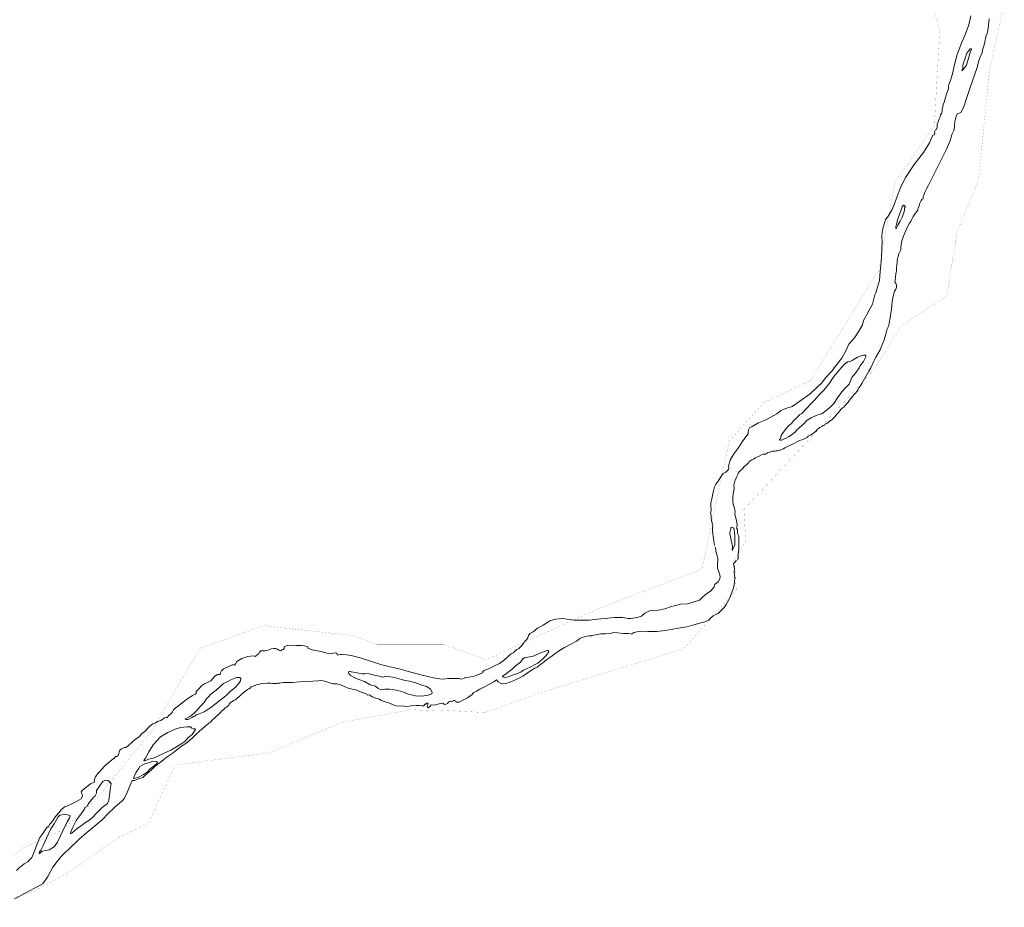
# Model space of a CAD drawing. Header units: metres. Extents: x 347609 to 404409, y 8547781 to 8605413.
# Tile 15 of 39: x 371654 to 373509, y 8560172 to 8561845. Entities that reach past the tile are written whole.
import ezdxf

# ---------------------------------------------------------------- set-up
doc = ezdxf.new("R2010")
doc.units = ezdxf.units.M
doc.layers.add('01. RIO', color=7, linetype='Continuous', lineweight=5, true_color=0x2776bb)
doc.layers.add('PREDIOS INSCRITOS EN LA BASE GRAFICA REGISTRAL (HUAURA) NOMBRE', color=7, linetype='Continuous', true_color=0xfffff0)

# ---------------------------------------------------------------- blocks, each defined once
blk = doc.blocks.new('REIORORI')
at = {"layer": '01. RIO', "color": 152, "lineweight": 15, "true_color": 0x2776bb, "flags": 128}
for points in [[(372963.4, 8560853.9), (372962.6, 8560857.7), (372962.1, 8560862.7), (372961.4, 8560866.8), (372960.5, 8560871.3), (372959.8, 8560875.2), (372959.2, 8560882), (372959.5, 8560887.9), (372960.2, 8560891.6), (372959, 8560896.5), (372957.3, 8560900.5), (372957.1, 8560906.3), (372956.8, 8560911.1), (372955.9, 8560914.1), (372956.9, 8560920.5), (372956.3, 8560929.2), (372956.3, 8560934.2), (372958.2, 8560941.8), (372960.2, 8560950.9), (372961.3, 8560956.6), (372963.4, 8560964.5), (372965.6, 8560969.4), (372968.9, 8560973.1), (372971.8, 8560978.3), (372976.4, 8560985.1), (372979.6, 8560989.7), (372984.5, 8560992), (372989.8, 8560997), (372990.4, 8560999.1), (372989.9, 8561003.2), (372992.6, 8561014.3), (372999.6, 8561026.3), (373008.8, 8561039.3), (373015.6, 8561048.8), (373024.4, 8561060.9), (373026.7, 8561064), (373026.7, 8561066.7), (373027.2, 8561071.4), (373029, 8561075.3), (373033.9, 8561078.2), (373046.4, 8561084.9), (373058.5, 8561090), (373069.2, 8561095.6), (373080.4, 8561102), (373088.1, 8561107.9), (373099.3, 8561112.4), (373109.7, 8561115.9), (373123.8, 8561126), (373143.2, 8561139.7), (373157.6, 8561152.7), (373165, 8561159.5), (373173.1, 8561170.1), (373185.1, 8561182.8), (373188.6, 8561188.5), (373202.9, 8561206.9), (373210.3, 8561219), (373216.3, 8561233.3), (373227.3, 8561244.9), (373235.3, 8561257.5), (373242.4, 8561269.3), (373244.1, 8561277.8), (373249.6, 8561287.7), (373256.2, 8561299.5), (373260.9, 8561308.4), (373265.5, 8561326), (373267.2, 8561330.1), (373268.8, 8561334.5), (373274.1, 8561353.2), (373275.4, 8561370.2), (373278.2, 8561395), (373278.7, 8561413.2), (373279.3, 8561426.5), (373278.7, 8561435.5), (373279.3, 8561444.3), (373281.9, 8561455.5), (373285.6, 8561467.2), (373290.7, 8561474.3), (373298.1, 8561487), (373302.1, 8561496.4), (373313, 8561526.2), (373323.3, 8561546.9), (373339.3, 8561571.5), (373356.9, 8561594.3), (373368.7, 8561612.6), (373374.9, 8561626.7), (373377.8, 8561627.3), (373378.3, 8561630), (373378.1, 8561633.3), (373379.5, 8561637.1), (373381.8, 8561637.6), (373382.6, 8561641.6), (373383, 8561645), (373383.1, 8561647.8), (373384.9, 8561651.9), (373386.6, 8561657.8), (373388.8, 8561661.4), (373389.2, 8561665.2), (373391.4, 8561668.1), (373392.3, 8561672.1), (373392.1, 8561676.3), (373393.5, 8561679.9), (373394.2, 8561684.5), (373396.4, 8561690.4), (373398, 8561696.1), (373400.7, 8561704.3), (373403.1, 8561711.1), (373404.2, 8561715.6), (373404.2, 8561719), (373405.4, 8561724.5), (373407.8, 8561730), (373409.9, 8561736.4), (373412.1, 8561745.2), (373415.7, 8561759.9), (373420.7, 8561778.8), (373429.3, 8561802.3), (373434.9, 8561814.7), (373438, 8561822.9), (373442.3, 8561834.7), (373446.6, 8561851.9)], [(373006.8, 8560827.2), (373007.6, 8560829.4), (373008, 8560836.5), (373008.8, 8560847.7), (373009, 8560857.1), (373009, 8560864.6), (373008.8, 8560871), (373006.7, 8560876.1), (373006.3, 8560881.6), (373006.3, 8560883.6), (373004.8, 8560886.4), (373005.8, 8560891.5), (373005.4, 8560897.5), (373003.5, 8560906), (373001.5, 8560912.2), (373001.9, 8560918.3), (373000.4, 8560926.1), (372998.7, 8560931.5), (372997.8, 8560936.3), (372997.8, 8560945.2), (372999.3, 8560954.5), (373000.2, 8560960.5), (372999.9, 8560967.3), (373001.3, 8560975), (373005.5, 8560983.5), (373007.2, 8560987.7), (373008.6, 8560991.1), (373011.6, 8560994.5), (373016.1, 8560998.2), (373019.4, 8561002.6), (373023.6, 8561005.9), (373025.6, 8561007.9), (373029.7, 8561012.4), (373033.5, 8561015.3), (373036.4, 8561016.2), (373040, 8561019.2), (373046.2, 8561021.7), (373051.8, 8561024.7), (373055.1, 8561025.6), (373059.2, 8561026), (373063, 8561028.1), (373066.4, 8561029.2), (373068.7, 8561030.1), (373070.1, 8561031), (373072.6, 8561031.4), (373075.4, 8561031.2), (373077.5, 8561031.5), (373079.7, 8561032.1), (373082.6, 8561032.3), (373085.2, 8561032.9), (373093.5, 8561035.9), (373095.9, 8561037.5), (373099.6, 8561039.4), (373107.4, 8561043.5), (373113.7, 8561046.8), (373118.6, 8561049.2), (373123.4, 8561051.5), (373127.7, 8561052.8), (373131.2, 8561054.3), (373136, 8561056.6), (373138.4, 8561058.1), (373139.9, 8561059.9), (373143.5, 8561061.8), (373145.5, 8561062.3), (373148.4, 8561064.7), (373151.4, 8561066.5), (373154.3, 8561069.2), (373157.5, 8561072.8), (373159.9, 8561074.5), (373161.3, 8561076.2), (373164.2, 8561077.6), (373167.8, 8561079.6), (373169.7, 8561080), (373171.4, 8561082.1), (373173.7, 8561082.9), (373175.5, 8561084.3), (373177, 8561084.8), (373179.2, 8561087.6), (373182.1, 8561089.2), (373183.8, 8561090.1), (373185.6, 8561091.5), (373188.2, 8561094), (373190.5, 8561096.7), (373194, 8561101), (373196.8, 8561104.5), (373201.3, 8561109.8), (373204.3, 8561113.1), (373206.7, 8561114.2), (373209, 8561117.1), (373214.9, 8561123.9), (373217.5, 8561127.6), (373223.5, 8561134.7), (373226.3, 8561138.4), (373229.2, 8561141), (373231.8, 8561144.3), (373233.8, 8561147.4), (373236.1, 8561151.4), (373240.2, 8561157.6), (373243.4, 8561163.1), (373245.9, 8561167.6), (373254.3, 8561182.3), (373257.7, 8561188.5), (373263.7, 8561200.8), (373266.6, 8561207.4), (373271, 8561215.1), (373275.4, 8561222.5), (373278.4, 8561230.4), (373282.2, 8561239.6), (373284.1, 8561245.6), (373286.6, 8561254.3), (373288.8, 8561261.7), (373291, 8561267.1), (373292.4, 8561271.9), (373294.1, 8561283.4), (373295.3, 8561291.3), (373296.6, 8561299.3), (373297.4, 8561305.8), (373298.2, 8561313.3), (373299.3, 8561320.3), (373301.5, 8561328.3), (373302.7, 8561333.2), (373304.7, 8561336.5), (373306.1, 8561339.2), (373306.4, 8561342.8), (373305.3, 8561346.7), (373303.5, 8561349.1), (373303.2, 8561351.2), (373303.5, 8561353.2), (373304.4, 8561359.3), (373304.9, 8561365.8), (373305.9, 8561371.5), (373306.5, 8561374.5), (373306.3, 8561378.6), (373306.9, 8561381.2), (373307.5, 8561388.9), (373308.2, 8561395.1), (373309.4, 8561397.7), (373309.9, 8561400.3), (373310, 8561402.2), (373312, 8561405.6), (373314.1, 8561410.6), (373314.6, 8561414.8), (373315.3, 8561421.2), (373316.5, 8561427.8), (373319.4, 8561436.8), (373322.4, 8561444.4), (373326.7, 8561454.3), (373330.8, 8561460.8), (373333.1, 8561464.5), (373334.2, 8561467.4), (373335.9, 8561469.8), (373338.1, 8561474.5), (373340.3, 8561477.2), (373344.3, 8561482.9), (373346.3, 8561485.6), (373346.2, 8561487.7), (373347.1, 8561489.7), (373349.3, 8561494.2), (373349.2, 8561496.4), (373350.8, 8561499.8), (373352.5, 8561503.6), (373353.8, 8561506), (373355.2, 8561506.3), (373356.2, 8561506.9), (373356.5, 8561509.1), (373356.7, 8561511.5), (373357.1, 8561512.5), (373358.3, 8561515.8), (373360.4, 8561520.5), (373362.9, 8561525.6), (373365.9, 8561531.3), (373388.9, 8561577.8), (373399.7, 8561599.3), (373406.5, 8561615.2), (373411, 8561629.5), (373414.3, 8561635.7), (373415.3, 8561642.1), (373415.3, 8561645.2), (373416, 8561652.8), (373418.9, 8561662.8), (373420.3, 8561667.3), (373422.8, 8561667.8), (373427.7, 8561669.6), (373430.8, 8561675), (373434.4, 8561684.3), (373437.8, 8561694.3), (373440.2, 8561701.6), (373444.6, 8561715), (373454.3, 8561743.6), (373458.2, 8561754.2), (373459.6, 8561760.2), (373461.4, 8561766.9), (373463.3, 8561772.4), (373467.5, 8561782.6), (373468.8, 8561789.4), (373470.9, 8561795.3), (373472.4, 8561801.2), (373472.8, 8561804.2), (373473.7, 8561809.1), (373475, 8561814.8), (373476.8, 8561819.1), (373478.6, 8561824.4), (373478.8, 8561829.6), (373479.4, 8561831.5), (373479.5, 8561834.9), (373480.3, 8561840.4), (373480.8, 8561846.3)], [(371647.7, 8560241.3), (371654.1, 8560247.6), (371657.9, 8560250.3), (371661.9, 8560254), (371669.1, 8560257.9), (371672.5, 8560261.3), (371676.5, 8560266.1), (371681.4, 8560277.7), (371686.7, 8560291.4), (371691.7, 8560303.4), (371697.1, 8560311), (371703.9, 8560320.4), (371706.4, 8560323.4), (371708.6, 8560323.9), (371708.9, 8560325.4), (371710.2, 8560327.7), (371716, 8560335), (371721.5, 8560343.1), (371727.6, 8560349.9), (371732, 8560355.6), (371738.2, 8560361.2), (371742.7, 8560362.6), (371749.8, 8560365.7), (371760.9, 8560371.3), (371769.5, 8560376.5), (371772.3, 8560382), (371771.4, 8560384.5), (371769.9, 8560389.3), (371771.8, 8560392.7), (371780.6, 8560399.5), (371786.6, 8560403.7), (371788.5, 8560405.5), (371794.6, 8560408), (371794.1, 8560409.8), (371794.5, 8560412.8), (371796.5, 8560417.6), (371801.3, 8560424.4), (371804.7, 8560427.7), (371808.2, 8560431.8), (371814.5, 8560438.3), (371821.3, 8560444.2), (371827, 8560449.4), (371831.5, 8560453.2), (371835, 8560455.9), (371837, 8560456.4), (371839.2, 8560457.9), (371840.2, 8560459.5), (371841.4, 8560464.4), (371842.7, 8560467.9), (371845.8, 8560470.3), (371850.6, 8560472.8), (371853.6, 8560472.8), (371858.5, 8560476.7), (371866, 8560483.2), (371872.2, 8560488.5), (371879.2, 8560493.2), (371883.7, 8560499.3), (371889, 8560502.4), (371896.6, 8560510.5), (371899.7, 8560514.2), (371904.7, 8560517.4), (371909.2, 8560518.7), (371913.7, 8560521.8), (371920, 8560524.2), (371926.5, 8560528.9), (371929.9, 8560529.5), (371932.1, 8560529.5), (371933.1, 8560531.8), (371935.5, 8560534.3), (371938.7, 8560536.6), (371941.7, 8560540.2), (371943.7, 8560544.2), (371947.4, 8560547.9), (371952.1, 8560551.1), (371960, 8560557.5), (371970.8, 8560565.2), (371980.7, 8560571.9), (371983.6, 8560572.8), (371985.1, 8560573.6), (371986.1, 8560575.1), (371986.1, 8560578.5), (371988.4, 8560580.8), (371991.8, 8560584), (371996.4, 8560589.1), (372002, 8560593.2), (372009.1, 8560596.3), (372013.9, 8560598.8), (372020.7, 8560606.7), (372025.1, 8560610), (372026.6, 8560610.8), (372031.5, 8560610.7), (372032.3, 8560613.6), (372033.9, 8560617.8), (372038, 8560621.6), (372047.7, 8560625.9), (372054, 8560628.6), (372057, 8560629.1), (372058.3, 8560628.5), (372059.2, 8560628.8), (372060.5, 8560630.7), (372063, 8560635.1), (372072.1, 8560640.8), (372083.9, 8560644.8), (372093.6, 8560645.8), (372098.1, 8560644.3), (372099.4, 8560646.3), (372103, 8560648.9), (372104.6, 8560650.4), (372105.4, 8560652.8), (372108.3, 8560655.2), (372115.7, 8560655.2), (372123.6, 8560656.9), (372127.4, 8560658.8), (372132.8, 8560659.9), (372135.9, 8560659.9), (372139.4, 8560658.4), (372142.4, 8560656.5), (372146.1, 8560655.1), (372147.9, 8560657.1), (372150.4, 8560657.6), (372152.1, 8560659.5), (372152.3, 8560662.6), (372154.5, 8560664.3), (372158.7, 8560665.2), (372167, 8560664.5), (372174.5, 8560665.6), (372184.9, 8560665.1), (372190.8, 8560664.6), (372196.7, 8560662.5), (372197, 8560660.5), (372204.7, 8560657.4), (372222.2, 8560653.7), (372233.2, 8560650.8), (372238.9, 8560649.7), (372243.8, 8560650.9), (372249.7, 8560651.2), (372251.4, 8560650.3), (372252.8, 8560647.3), (372254.6, 8560647.9), (372257.6, 8560648.6), (372260, 8560648.6), (372269.4, 8560647.8), (372278.7, 8560646.4), (372295.3, 8560642.1), (372336.4, 8560628.9), (372373, 8560619.8), (372386.6, 8560616), (372412.4, 8560609.6), (372433.5, 8560604.6), (372445.6, 8560602.2), (372452.6, 8560601.8), (372460.8, 8560603), (372475.1, 8560602.9), (372482.1, 8560603.1), (372485.8, 8560602.1), (372491.5, 8560603), (372492.3, 8560604.2), (372500.9, 8560605.6), (372512.1, 8560608.2), (372520.9, 8560612), (372526.4, 8560613.7), (372526.8, 8560616.5), (372528.8, 8560618.4), (372537.2, 8560621.2), (372546.2, 8560625.5), (372558.2, 8560631.5), (372567.5, 8560638.1), (372573.8, 8560644), (372578.4, 8560648.1), (372580, 8560649.8), (372584.5, 8560651.3), (372586.4, 8560653.9), (372590.7, 8560657.5), (372593.9, 8560658.9), (372596, 8560661.1), (372601, 8560665.9), (372604.6, 8560671.1), (372605.6, 8560673.3), (372608.8, 8560676.2), (372611.6, 8560679.7), (372612.8, 8560684.1), (372615.4, 8560688), (372621.5, 8560691.2), (372629.9, 8560697.9), (372640, 8560703.7), (372649.2, 8560709.3), (372652.8, 8560711.6), (372663.3, 8560714.9), (372677.3, 8560716.1), (372685.6, 8560714.7), (372698.8, 8560712.9), (372714.2, 8560713.3), (372727.4, 8560713.3), (372742.7, 8560715.2), (372762.1, 8560717), (372775, 8560718), (372789.7, 8560717.8), (372800.3, 8560716.4), (372805.3, 8560715.9), (372817.7, 8560717.9), (372825.6, 8560720.3), (372831.8, 8560726), (372840.9, 8560730.7), (372857.4, 8560731.6), (372869.3, 8560734.2), (372880.1, 8560738.2), (372898.9, 8560743.2), (372913.2, 8560744.1), (372934.7, 8560750.5), (372941.5, 8560756.9), (372945.1, 8560760.1), (372949.9, 8560764.2), (372956.3, 8560768.5), (372960.3, 8560772.9), (372962.5, 8560775.9), (372963.2, 8560779.3), (372964.3, 8560781.6), (372966.3, 8560782.3), (372970, 8560785.5), (372972.5, 8560789.7), (372974.2, 8560794.2), (372973.2, 8560798.3), (372971.6, 8560803.9), (372968.6, 8560810.8), (372968.7, 8560815.2), (372968.8, 8560820), (372969.4, 8560823.9), (372969.2, 8560829.1), (372968.1, 8560834), (372967, 8560838.6), (372965.9, 8560842.5), (372965.6, 8560845.9), (372964.3, 8560850.4)], [(371644.8, 8560187.8), (371662.5, 8560198.1), (371681.5, 8560208.1), (371697.6, 8560215.9), (371706.9, 8560230.3), (371715.9, 8560247.4), (371724.1, 8560258.2), (371731.7, 8560267.6), (371739.5, 8560275.2), (371746.2, 8560281.7), (371765.9, 8560300.1), (371780.3, 8560313.1), (371797.6, 8560327.3), (371809.5, 8560337.7), (371819.8, 8560347.8), (371833.3, 8560360.7), (371847, 8560372.6), (371850.5, 8560376.9), (371853.4, 8560381.6), (371856.4, 8560388.2), (371859.8, 8560397.9), (371866, 8560410.7), (371870, 8560411.2), (371875.9, 8560413.6), (371886.1, 8560416.8), (371891.1, 8560421.4), (371896.6, 8560426.2), (371902.2, 8560431), (371908.6, 8560437), (371913.5, 8560440.9), (371916.5, 8560443.8), (371921.6, 8560447.5), (371925.6, 8560450.2), (371931.5, 8560455.2), (371941, 8560461.5), (371949.2, 8560468), (371958.4, 8560475.3), (371966.7, 8560480.8), (371974.2, 8560486.7), (371979.5, 8560491.2), (371986.2, 8560498.5), (371997.5, 8560508.3), (372005.1, 8560514.6), (372010.1, 8560518.7), (372012.6, 8560520.1), (372017.4, 8560525), (372021, 8560528.4), (372025.4, 8560532.7), (372029.2, 8560536.1), (372032.5, 8560538.9), (372034.5, 8560542.4), (372037.3, 8560543.8), (372039.6, 8560546.2), (372041.3, 8560547.6), (372043.5, 8560548.9), (372047.9, 8560553), (372048.6, 8560554.8), (372050.4, 8560557.5), (372052.7, 8560559), (372054.9, 8560559.7), (372056.7, 8560561.4), (372059.8, 8560562.8), (372062.5, 8560564.8), (372064.5, 8560566.8), (372067, 8560568.7), (372067.7, 8560569.7), (372069.9, 8560571.2), (372072, 8560573.7), (372073.3, 8560574.1), (372074.4, 8560575.5), (372075.9, 8560577.4), (372077.6, 8560578), (372080.4, 8560580.3), (372083.1, 8560582.5), (372085.9, 8560583.8), (372088.8, 8560585.5), (372090.1, 8560587.2), (372092.2, 8560588.2), (372095.3, 8560589.1), (372098.6, 8560590.4), (372101.6, 8560591.6), (372105.6, 8560592.4), (372111, 8560593.6), (372119.9, 8560594.2), (372126.8, 8560594.4), (372131.1, 8560593.9), (372135.8, 8560593.8), (372138.2, 8560593.8), (372139.5, 8560594.4), (372143.9, 8560594.5), (372150.6, 8560595.4), (372168, 8560595.5), (372181.1, 8560597), (372196.5, 8560597.6), (372215.4, 8560599), (372221.9, 8560599.1), (372228.6, 8560597.9), (372236.3, 8560595.6), (372240.5, 8560593.8), (372244.8, 8560592.8), (372246.4, 8560593.1), (372251.4, 8560592.8), (372257.2, 8560591.6), (372267.1, 8560587.5), (372272.7, 8560584.8), (372280.1, 8560583.3), (372285.5, 8560582.3), (372293.7, 8560579.1), (372297.4, 8560577.3), (372303.1, 8560575.6), (372306.7, 8560574.5), (372308, 8560573.7), (372308.8, 8560572.4), (372310.1, 8560572), (372312.5, 8560572.3), (372313.8, 8560571.9), (372315.7, 8560570.6), (372318, 8560568.8), (372320.4, 8560567.7), (372324, 8560566.1), (372326.8, 8560565.3), (372329.4, 8560565.1), (372331.9, 8560563.9), (372334.3, 8560562.3), (372338.6, 8560560.7), (372342.3, 8560558.9), (372347.4, 8560557.6), (372360.8, 8560552.4), (372366.2, 8560551.1), (372373, 8560551.7), (372383.4, 8560550.6), (372391.5, 8560551.3), (372400.8, 8560552.3), (372406.8, 8560552.5), (372411.9, 8560551.6), (372415.1, 8560551.7), (372417.5, 8560554.5), (372419.3, 8560555), (372420.4, 8560556.4), (372423, 8560556.4), (372423.8, 8560556.1), (372423.2, 8560554.5), (372422.5, 8560552.6), (372421.9, 8560550.4), (372422, 8560548.5), (372423.7, 8560548), (372425.9, 8560549.5), (372427.7, 8560551.9), (372428, 8560553), (372429, 8560553.3), (372431.2, 8560552.6), (372437.7, 8560553.6), (372446.7, 8560556.3), (372450.3, 8560556.9), (372451.9, 8560556.4), (372452.8, 8560554.9), (372455.5, 8560554.2), (372459.8, 8560556.2), (372461.6, 8560558.2), (372463.6, 8560559.5), (372466.5, 8560560.2), (372468.4, 8560560), (372469.8, 8560560.3), (372470.6, 8560561.7), (372472.9, 8560561.9), (372475.4, 8560560.3), (372475.5, 8560558.9), (372476.8, 8560558.6), (372481.7, 8560558.6), (372487.4, 8560561.5), (372497.9, 8560566.8), (372506.8, 8560573.2), (372509.3, 8560576.7), (372514.4, 8560579.2), (372520.7, 8560582.8), (372526.2, 8560585.6), (372531.3, 8560588), (372547.4, 8560596.8), (372552.4, 8560600.5), (372555.6, 8560596.7), (372562.4, 8560593.2), (372569.8, 8560593.6), (372578.3, 8560596.4), (372589.4, 8560601.5), (372602, 8560607.5), (372610.3, 8560612.9), (372616.2, 8560617.4), (372624.9, 8560622.5), (372629.1, 8560624.5), (372635.5, 8560629.6), (372641.9, 8560634.6), (372647.4, 8560639), (372653.1, 8560642.9), (372664.1, 8560650.8), (372671.3, 8560656), (372680.2, 8560661.5), (372693.6, 8560668.4), (372703.2, 8560673.7), (372709.2, 8560678.5), (372711.8, 8560680), (372720, 8560682.4), (372726.4, 8560683.8), (372732.1, 8560683.8), (372735.5, 8560684.9), (372740.1, 8560685.2), (372742.5, 8560686), (372749.2, 8560687.2), (372757.7, 8560687.3), (372766.4, 8560687.8), (372773.7, 8560689.6), (372780.1, 8560689.3), (372791.9, 8560688), (372801.2, 8560688.2), (372807.8, 8560686.9), (372807.6, 8560687.2), (372811.4, 8560689.6), (372823.1, 8560692.2), (372837.3, 8560691.8), (372854.8, 8560691.9), (372870.7, 8560693.6), (372891.7, 8560697.5), (372911, 8560700.5), (372924.4, 8560704.3), (372944.8, 8560709.7), (372952.8, 8560713.1), (372956.4, 8560717.3), (372961, 8560721.1), (372970.2, 8560725.3), (372975.3, 8560730.3), (372981.3, 8560737), (372985, 8560742.4), (372991.7, 8560753.9), (372997.8, 8560769.9), (373000, 8560778.7), (373001.2, 8560786.5), (373001.4, 8560792.6), (373000, 8560803.1), (373001, 8560809.8), (372999.2, 8560819.7), (373000.7, 8560821), (373004.1, 8560824.9), (373004.6, 8560825.4)]]:
    blk.add_lwpolyline(points, dxfattribs=at)
for points in [[(373429.4, 8561748.9), (373431.4, 8561753.4), (373431.4, 8561756.1), (373432.1, 8561761.4), (373435, 8561770), (373438.9, 8561781.6), (373442.4, 8561786.3), (373445, 8561789.5), (373447, 8561789.8), (373447.7, 8561788.9), (373445, 8561783.4), (373442.6, 8561774), (373440.1, 8561765.6), (373437.9, 8561758.8), (373434.3, 8561753.5), (373431, 8561749.9), (373430, 8561748.7)], [(373305.7, 8561450.8), (373309, 8561457.3), (373313, 8561464.9), (373316.8, 8561472.6), (373320.2, 8561480.6), (373321.2, 8561486), (373321.5, 8561489.2), (373322.6, 8561491.4), (373322.7, 8561493.4), (373319.6, 8561494.9), (373316.9, 8561491.6), (373314.7, 8561486.3), (373312.8, 8561479.3), (373309.8, 8561472.6), (373307.8, 8561466.7), (373307.6, 8561463.7), (373306.3, 8561459.3), (373304.9, 8561454), (373304.7, 8561452.1), (373305, 8561451.1)], [(373235.8, 8561188.5), (373228.8, 8561178.6), (373221.8, 8561170.6), (373216.8, 8561157.8), (373211, 8561151.4), (373203.1, 8561143.1), (373195.3, 8561132.2), (373187.9, 8561121.3), (373179, 8561112.7), (373174.1, 8561108.8), (373167.9, 8561103.9), (373164.7, 8561101.8), (373155.9, 8561099.1), (373145.3, 8561094.1), (373138, 8561089.7), (373134.8, 8561087), (373131.9, 8561083.9), (373128, 8561080), (373122.5, 8561075.6), (373118.5, 8561071.5), (373115.9, 8561068), (373108, 8561061.8), (373102.6, 8561058.4), (373098, 8561056.1), (373094.1, 8561054), (373091.2, 8561053.1), (373089.1, 8561052.5), (373087.6, 8561052.4), (373086.5, 8561052.5), (373086.1, 8561052.7), (373086, 8561053.7), (373087.6, 8561055.6), (373088.4, 8561057.1), (373088.4, 8561058.4), (373088.2, 8561058.9), (373088.7, 8561060.8), (373091.6, 8561065), (373096.2, 8561071.5), (373099, 8561074.9), (373102, 8561078.6), (373104.9, 8561081.1), (373108.3, 8561083.9), (373110.5, 8561086.3), (373112.1, 8561088.9), (373114.7, 8561091), (373116.2, 8561093.3), (373119.4, 8561095.6), (373120.6, 8561097.5), (373122.4, 8561098.8), (373124.1, 8561100.8), (373127.7, 8561102.6), (373130.2, 8561105.2), (373133.4, 8561108.7), (373138.9, 8561114.1), (373143.7, 8561119.7), (373148.1, 8561124.1), (373150.8, 8561126.8), (373156.6, 8561133.4), (373160, 8561137.1), (373168.8, 8561146), (373175.6, 8561154.2), (373179.8, 8561159.8), (373184.6, 8561166.3), (373190, 8561175), (373195.5, 8561181.1), (373201.7, 8561188.6), (373208, 8561195.3), (373214.8, 8561200.1), (373219.1, 8561200.6), (373222.6, 8561202.6), (373233, 8561208.5), (373239.5, 8561211.1), (373244.8, 8561212.5), (373247.2, 8561212.5), (373248.4, 8561211.3), (373248.2, 8561209.1), (373243.9, 8561200.4), (373237.2, 8561191.8)], [(372997.3, 8560844.8), (372999.3, 8560850), (373001.3, 8560854.5), (373001.5, 8560861), (373001.3, 8560872.1), (373001.1, 8560878.5), (373000.5, 8560883.5), (372999.4, 8560886.3), (372995.9, 8560888.2), (372993.8, 8560887.6), (372993.7, 8560884.2), (372992.6, 8560881.7), (372991.8, 8560875.5), (372993.8, 8560867.7), (372995.5, 8560859.8), (372996.6, 8560856.4), (372997.4, 8560849.6), (372996.6, 8560845.9), (372996.9, 8560844.5)], [(372563.6, 8560607.8), (372568.9, 8560610.9), (372582.8, 8560621.4), (372587.8, 8560626.4), (372597.8, 8560634.1), (372602.1, 8560640), (372605.4, 8560642), (372621.4, 8560645.2), (372634.3, 8560651), (372648.7, 8560655.8), (372650.5, 8560655.9), (372650.9, 8560653.6), (372646.7, 8560647.2), (372639.3, 8560639.7), (372630.4, 8560632), (372624, 8560628.6), (372616.9, 8560624.9), (372608.9, 8560621.6), (372603.2, 8560619), (372598, 8560615.3), (372590.3, 8560612.1), (372580.9, 8560609), (372575.1, 8560606.3), (372568.2, 8560605.1), (372564.4, 8560606), (372563.8, 8560606.6)], [(372275.1, 8560616), (372289.5, 8560613.5), (372299.4, 8560611.8), (372304.1, 8560611.6), (372305.6, 8560612.3), (372312.6, 8560611.6), (372322.6, 8560609.5), (372331.1, 8560607.5), (372337.8, 8560605.9), (372344.5, 8560607.5), (372359.9, 8560605.3), (372373.2, 8560601.5), (372380.3, 8560599.6), (372388.5, 8560598.1), (372400.5, 8560595), (372411.8, 8560590.4), (372421.1, 8560588), (372427.7, 8560582.8), (372431.2, 8560577.2), (372430.6, 8560573.9), (372423.8, 8560571.5), (372411.5, 8560570), (372399.6, 8560570.2), (372386.8, 8560573.8), (372375.3, 8560577.9), (372366.1, 8560580.6), (372356.5, 8560582.3), (372351, 8560583.2), (372341.8, 8560583.2), (372335.1, 8560582), (372329.6, 8560584.4), (372324.6, 8560588.5), (372314, 8560591.4), (372303.4, 8560597.2), (372293.1, 8560601.5), (372284, 8560604.9), (372277.5, 8560608.5), (372274.1, 8560612.6), (372273.4, 8560614.9), (372273.8, 8560616)], [(371965.9, 8560526.8), (371968.7, 8560528.2), (371974.2, 8560531.6), (371981.7, 8560537), (371987.6, 8560542.8), (371994.7, 8560550.9), (372001.3, 8560558), (372005.8, 8560564.5), (372009.3, 8560568.4), (372014.2, 8560573.4), (372023.8, 8560581), (372031.4, 8560588), (372038.1, 8560593.4), (372045, 8560596.6), (372051.6, 8560600.6), (372058.1, 8560603.3), (372062.5, 8560604.8), (372068.7, 8560604.7), (372070.5, 8560603), (372069.7, 8560599), (372066.4, 8560593), (372060.5, 8560586.7), (372056.9, 8560583.6), (372051.2, 8560579.3), (372048.1, 8560575.9), (372043.3, 8560571.6), (372038.9, 8560567.8), (372034.1, 8560563.9), (372028.8, 8560560.5), (372025.5, 8560557.2), (372020.2, 8560553.3), (372016.7, 8560550.4), (372011.9, 8560547.3), (372008.3, 8560544.4), (372001.1, 8560540.4), (371994.9, 8560537.6), (371988.9, 8560535.1), (371986.1, 8560534.6), (371984, 8560532.3), (371981.6, 8560531.2), (371978, 8560529.5), (371973.9, 8560526.9), (371971.1, 8560526), (371966.7, 8560526.1), (371965.8, 8560526.2), (371965.8, 8560526.5)], [(371888, 8560448.7), (371890.7, 8560452.7), (371897.1, 8560465), (371905, 8560478.2), (371918.9, 8560492.9), (371932.9, 8560501.1), (371946.8, 8560507.6), (371956.9, 8560510.6), (371963, 8560511.1), (371968.5, 8560511.9), (371975.9, 8560511.9), (371978.2, 8560509.6), (371981.1, 8560508.5), (371984.6, 8560508.3), (371985.2, 8560506.7), (371982.3, 8560503.4), (371978.8, 8560497.8), (371970.8, 8560491.1), (371965.1, 8560484.1), (371959.4, 8560480.4), (371949.1, 8560474.6), (371938.3, 8560467.9), (371924.9, 8560461.9), (371912.6, 8560456), (371906.1, 8560453.1), (371901.3, 8560452.1), (371895.3, 8560450.6), (371891.7, 8560448.9), (371889.6, 8560448.2), (371888.2, 8560448.1)], [(371868, 8560414.9), (371869.3, 8560418.4), (371873, 8560426.3), (371877.7, 8560433), (371880.3, 8560437.5), (371884.3, 8560440), (371889.4, 8560442.3), (371899.2, 8560444.9), (371904.2, 8560447.1), (371911.7, 8560446.4), (371913.4, 8560444.9), (371912.4, 8560442.7), (371908, 8560439.2), (371899.4, 8560433.2), (371894.8, 8560427.1), (371887.1, 8560422.5), (371877.6, 8560417.2), (371869.5, 8560414.4)], [(371749.4, 8560312.3), (371753.5, 8560321.7), (371760.3, 8560335.8), (371769.3, 8560348.2), (371775.4, 8560356.5), (371776.2, 8560359.8), (371780.1, 8560361.8), (371782.6, 8560366.4), (371785.3, 8560369.9), (371790.5, 8560375.5), (371793, 8560379.4), (371795.7, 8560382), (371798.3, 8560387), (371798.6, 8560392.3), (371801.5, 8560396.7), (371806.5, 8560404), (371810.5, 8560409.2), (371815.4, 8560411.6), (371820.2, 8560411), (371825.9, 8560405.4), (371824, 8560393.7), (371821.5, 8560373), (371819.5, 8560367.6), (371809, 8560359.8), (371799.9, 8560350.4), (371790.9, 8560341.2), (371784.1, 8560335.8), (371777.8, 8560332), (371770.5, 8560326.1), (371762.1, 8560320.3), (371756.6, 8560315.7), (371753.3, 8560313.1), (371752, 8560311.9), (371750.6, 8560311.1), (371749.6, 8560311.2), (371749.3, 8560311.6), (371749.3, 8560311.9)], [(371691.2, 8560273.5), (371695.8, 8560277.7), (371703.3, 8560278.8), (371709.5, 8560280.5), (371718.9, 8560285.6), (371725.3, 8560294.9), (371735.2, 8560315.8), (371743.3, 8560332.9), (371747.6, 8560339.9), (371748.7, 8560344.6), (371743.6, 8560346.3), (371737.5, 8560347), (371729.5, 8560345.5), (371726.1, 8560342.7), (371718.9, 8560329.5), (371712.7, 8560320), (371704.3, 8560302.4), (371697.7, 8560288.7), (371693.8, 8560279.8), (371691.2, 8560276.8), (371690.3, 8560274.9), (371690.2, 8560273.8)]]:
    blk.add_lwpolyline(points, close=True, dxfattribs=at)

msp = doc.modelspace()

# ---------------------------------------------------------------- linework, layer by layer
at = {"layer": 'PREDIOS INSCRITOS EN LA BASE GRAFICA REGISTRAL (HUAURA) NOMBRE', "color": 5, "true_color": 0x0000ff, "const_width": 0.15, "elevation": -999999}
for points in [[(373360.7, 8561923), (373387.9, 8561821.9), (373377.4, 8561644.8), (373303.9, 8561539.4), (373272.6, 8561372.3), (373143.5, 8561163.6), (373056.2, 8561123.2), (372990.9, 8561050.3), (372939.4, 8560809.3), (372743.4, 8560734.3), (372532.8, 8560638.5), (372453.4, 8560667.1), (372327.3, 8560667.1), (372282.1, 8560683.9), (372113.5, 8560702.8), (371993.5, 8560659.6), (371901.9, 8560503.1), (371794.7, 8560372), (371733.4, 8560317.2), (371660.9, 8560284), (371568.2, 8560212.2)], [(371589, 8560172), (371682.2, 8560202.9), (371745.5, 8560237.3), (371840.9, 8560304), (371895.7, 8560329.2), (371920.9, 8560384.1), (371946.6, 8560440), (372122.1, 8560462.8), (372259.3, 8560520), (372391, 8560544.5), (372421.7, 8560542.8), (372441.5, 8560543.9), (372530.4, 8560538.9), (372630.3, 8560574.6), (372905.4, 8560659.5), (373004.2, 8560769.8), (373000.9, 8560823.9), (373022.2, 8560862.9), (373018.5, 8560921.5), (373261.9, 8561182.8), (373316, 8561268.5), (373400.7, 8561323.2), (373420.5, 8561443.8), (373460.8, 8561542.8), (373480.8, 8561743.9), (373509.3, 8561878)]]:
    msp.add_lwpolyline(points, dxfattribs=at)

# ---------------------------------------------------------------- block references
msp.add_blockref('REIORORI', (0, 0))

doc.saveas('drawing.dxf')
